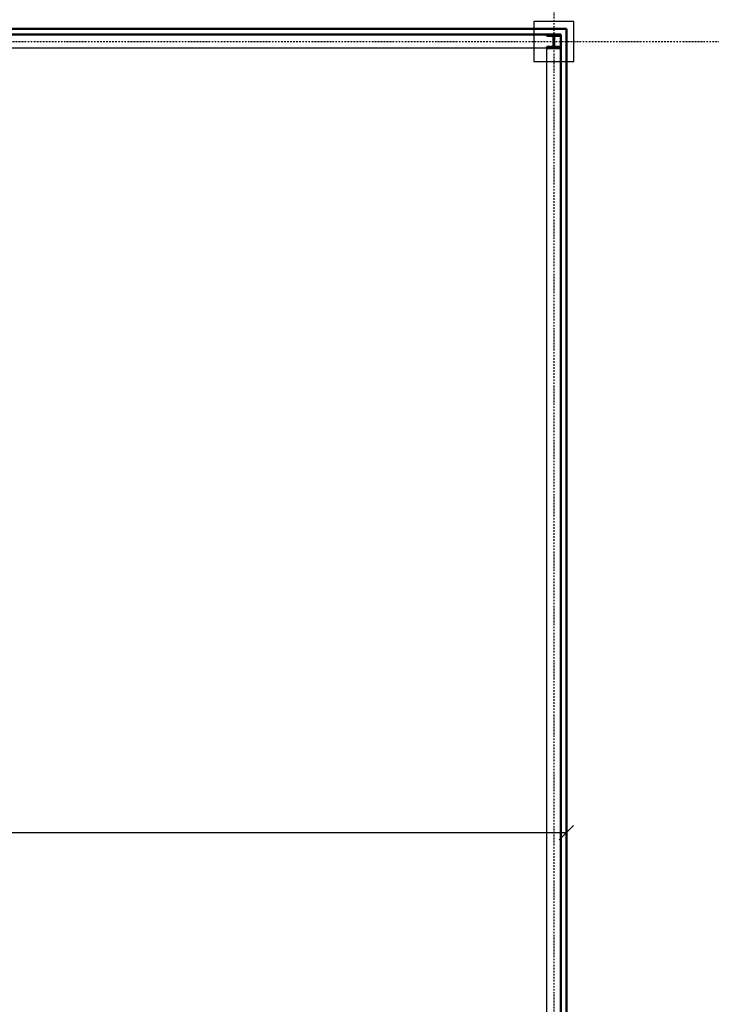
# Model space of a CAD drawing. Header units: centimetres. Extents: x 0 to 55409, y -2708 to 14680.
# Tile 193 of 215: x 52105 to 52711, y 4928 to 5790. Entities that reach past the tile are written whole.
import ezdxf

# ---------------------------------------------------------------- set-up
doc = ezdxf.new("R2010")
doc.units = ezdxf.units.CM
doc.header["$LTSCALE"] = 0.01
doc.linetypes.add('Ciągłe', pattern=[0])
doc.linetypes.add('DASHDOT2', pattern=[12.7, 6.35, -3.175, 0, -3.175])
for name, color, linetype in [('A-Grid', 191, 'DASHDOT2'), ('CKSCIANY_WIDOK', 7, 'Ciągłe'), ('CKWYMIAR', 3, 'Continuous')]:
    doc.layers.add(name, color=color, linetype=linetype)
doc.layers.add('CKPOM_POWIERZ', color=1, linetype='Continuous', plot=False)
doc.layers.add('CKSCIANY_PRZEKR', color=6, linetype='Continuous', lineweight=50)
doc.layers.add('CSPROFILE_PRZEKR', color=4, linetype='Continuous', lineweight=50)
doc.styles.get("Standard").update_dxf_attribs({"font": 'ic-simplex.shx', "width": 0.8})
doc.dimstyles.new('Kopia2 CADKON cm', dxfattribs={"dimscale": 5, "dimtxt": 3, "dimasz": 2.5, "dimexe": 1.8, "dimexo": 5, "dimgap": 0.6, "dimtad": 1, "dimrnd": 0.5, "dimtxsty": 'Standard', "dimblk1": 'OBLIQUE', "dimblk2": 'OBLIQUE', "dimsah": 1, "dimcen": 2.5, "dimadec": 1, "dimazin": 2, "dimtfac": 1, "dimtix": 1, "dimtmove": 2, "dimatfit": 3, "dimldrblk": 'OPEN30', "dimfxl": 2, "dimfxlon": 1, "dimtfill": 1, "dimtolj": 1, "dimarcsym": 0})

# ---------------------------------------------------------------- blocks, each defined once
blk = doc.blocks.new('A$7E8814A102C37C')
at = {"layer": 'A-Grid', "ltscale": 20}
blk.add_line((-367, -417), (3350, -417), dxfattribs=at)
blk.add_lwpolyline([(3000, -50), (3000, -2068)], dxfattribs=at)
blk = doc.blocks.new('CK_S_EXT_HEBHEB120')
for p, q in [((-60, 60), (60, 60)), ((-60, 60), (-60, 49)), ((-60, 49), (-15.25, 49)), ((-3.25, -37), (-3.25, 37)), ((3.25, -37), (3.25, 37)), ((60, 49), (15.25, 49)), ((60, 60), (60, 49)), ((-60, -60), (-60, -49)), ((-60, -49), (-15.25, -49)), ((-60, -60), (60, -60)), ((60, -49), (15.25, -49)), ((60, -60), (60, -49))]:
    blk.add_line(p, q)
for centre, start, end in [((-15.25, 37), 0, 90), ((15.25, 37), 90, 180), ((-15.25, -37), 270, 0), ((15.25, -37), 180, 270)]:
    blk.add_arc(centre, 12, start, end)
blk = doc.blocks.new('_OBLIQUE')
at = {"color": 0, "linetype": 'ByBlock'}
blk.add_line((-0.5, -0.5), (0.5, 0.5), dxfattribs=at)
blk = doc.blocks.new('*D269')
at = {"layer": 'CKWYMIAR', "color": 0, "lineweight": -2}
for p, q in [((49561.82, 5913.78), (49561.82, 5932.78)), ((52583.82, 5913.78), (52583.82, 5932.78)), ((49561.82, 5923.78), (52583.82, 5923.78))]:
    blk.add_line(p, q, dxfattribs=at)
at = {"layer": 'CKWYMIAR', "color": 0, "lineweight": -2, "xscale": 12.5, "yscale": 12.5, "zscale": 12.5, "rotation": 180}
blk.add_blockref('_OBLIQUE', (49561.82, 5923.78), dxfattribs=at)
at = {"layer": 'CKWYMIAR', "color": 0, "lineweight": -2, "xscale": 12.5, "yscale": 12.5, "zscale": 12.5}
blk.add_blockref('_OBLIQUE', (52583.82, 5923.78), dxfattribs=at)
at = {"layer": 'CKWYMIAR', "color": 0, "lineweight": -3, "insert": (51072.82, 5934.28), "char_height": 15, "attachment_point": 5, "bg_fill": 3, "box_fill_scale": 1.1, "bg_fill_color": 256, "bg_fill_true_color": 13158600, "bg_fill_transparency": 0}
blk.add_mtext('\\A1;3022', dxfattribs=at)
blk = doc.blocks.new('_Open30')
at = {"color": 0, "linetype": 'ByBlock', "lineweight": -2}
for p, q in [((-1, 0.268), (0, 0)), ((0, 0), (-1, -0.268)), ((0, 0), (-1, 0))]:
    blk.add_line(p, q, dxfattribs=at)
blk = doc.blocks.new('*D273')
at = {"layer": 'CKWYMIAR', "color": 0, "lineweight": -2}
for p, q in [((51083.82, 5088.58), (51083.82, 5069.58)), ((52583.82, 5088.58), (52583.82, 5069.58)), ((51083.82, 5078.58), (52583.82, 5078.58))]:
    blk.add_line(p, q, dxfattribs=at)
at = {"layer": 'CKWYMIAR', "color": 0, "lineweight": -2, "xscale": 12.5, "yscale": 12.5, "zscale": 12.5, "rotation": 180}
blk.add_blockref('_OBLIQUE', (51083.82, 5078.58), dxfattribs=at)
at = {"layer": 'CKWYMIAR', "color": 0, "lineweight": -2, "xscale": 12.5, "yscale": 12.5, "zscale": 12.5}
blk.add_blockref('_OBLIQUE', (52583.82, 5078.58), dxfattribs=at)
at = {"layer": 'CKWYMIAR', "color": 0, "lineweight": -3, "insert": (51833.82, 5089.08), "char_height": 15, "attachment_point": 5, "bg_fill": 3, "box_fill_scale": 1.1, "bg_fill_color": 256, "bg_fill_true_color": 13158600, "bg_fill_transparency": 0}
blk.add_mtext('\\A1;1500', dxfattribs=at)

msp = doc.modelspace()

# ---------------------------------------------------------------- linework, layer by layer
at = {"layer": 'CKPOM_POWIERZ'}
msp.add_lwpolyline([(51083.82, 4526.604), (52566.82, 4526.604), (52566.82, 5764.604), (51083.82, 5764.604)], close=True, dxfattribs=at)
at = {"layer": 'CKSCIANY_PRZEKR'}
for p, q in [((52017.929, 5781.604), (52583.82, 5781.604)), ((52583.82, 5781.604), (52583.82, 4509.604)), ((52017.929, 5776.604), (52578.82, 5776.604)), ((52578.82, 5776.604), (52578.82, 4509.604))]:
    msp.add_line(p, q, dxfattribs=at)
at = {"layer": 'CKSCIANY_WIDOK'}
msp.add_lwpolyline([(52555.32, 5753.104), (52590.32, 5753.104), (52590.32, 5788.104), (52555.32, 5788.104)], close=True, dxfattribs=at)

# ---------------------------------------------------------------- block references
at = {"layer": 'A-Grid', "lineweight": -3}
msp.add_blockref('A$7E8814A102C37C', (49572.82, 6187.604), dxfattribs=at)
at = {"layer": 'CSPROFILE_PRZEKR', "xscale": 0.1, "yscale": 0.1, "zscale": 0.1, "rotation": 359.9999999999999}
msp.add_blockref('CK_S_EXT_HEBHEB120', (52572.82, 5770.604), dxfattribs=at)

# ---------------------------------------------------------------- next in the draw order: dimensions: what is measured, and where the dimension line sits
at = {"layer": 'CKWYMIAR', "lineweight": -3}
for base, p1, p2, picture, middle in [((52583.82, 5923.778), (49561.82, 5781.604), (52583.82, 5781.604), '*D269', (51072.82, 5934.278)), ((52583.82, 5078.578), (51083.82, 5143.104), (52583.82, 5143.104), '*D273', (51833.82, 5089.078))]:
    dim = msp.add_linear_dim(base=base, p1=p1, p2=p2, dimstyle='Kopia2 CADKON cm', override={"dimtxt": 3, "dimfxl": 2, "dimfxlon": 1, "dimtfill": 1, "dimtfillclr": 0}, dxfattribs=at)
    dim.commit()
    dim.dimension.update_dxf_attribs({"geometry": picture, "text_midpoint": middle})

doc.saveas('drawing.dxf')
